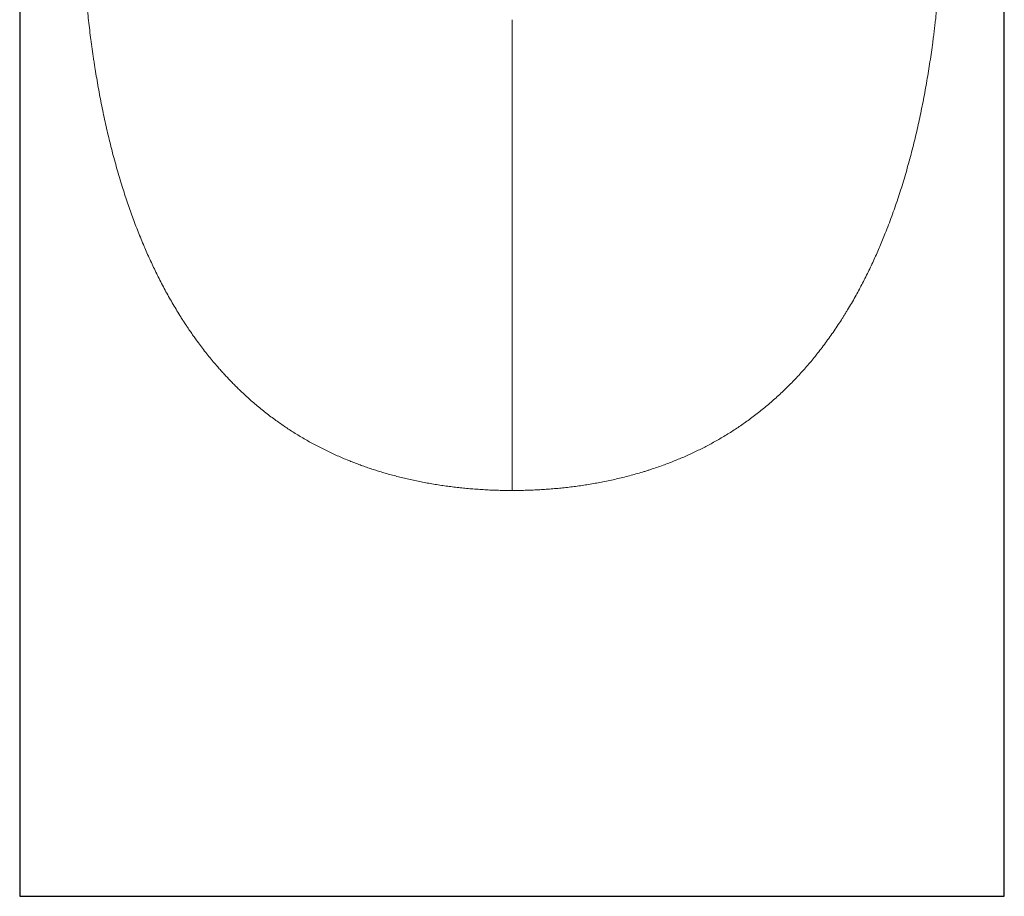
# Model space of a CAD drawing. Header units: millimetres. Extents: x 8 to 575, y 12 to 410.
# Tile 16 of 29: x 276 to 331, y 271 to 320. Entities that reach past the tile are written whole.
import ezdxf

# ---------------------------------------------------------------- set-up
doc = ezdxf.new("R2010")
doc.units = ezdxf.units.MM

msp = doc.modelspace()

# ---------------------------------------------------------------- linework, layer by layer
at = {"color": 7, "linetype": 'Continuous', "lineweight": 30}
for p, q in [((276.5, 362.321), (276.5, 271.109)), ((331.5, 271.109), (331.5, 362.321)), ((276.5, 271.109), (304, 271.109)), ((304, 271.109), (331.5, 271.109))]:
    msp.add_line(p, q, dxfattribs=at)
at = {"color": 252, "linetype": 'Continuous', "lineweight": 0}
for points, knots in [([(290.816, 297.683), (290.721, 297.752), (290.531, 297.891), (290.252, 298.106), (289.977, 298.326), (289.705, 298.551), (289.437, 298.782), (289.172, 299.019), (288.93, 299.243), (288.71, 299.455), (288.51, 299.652), (288.313, 299.853), (288.117, 300.057), (287.926, 300.262), (287.741, 300.467), (287.536, 300.699), (287.312, 300.961), (287.069, 301.257), (286.83, 301.558), (286.595, 301.865), (286.384, 302.15), (286.198, 302.411), (286.033, 302.647), (285.904, 302.837), (285.809, 302.981), (285.746, 303.076), (285.683, 303.172), (285.621, 303.268), (285.559, 303.364), (285.446, 303.543), (285.283, 303.807), (285.075, 304.157), (284.87, 304.512), (284.671, 304.872), (284.476, 305.237), (284.289, 305.599), (284.109, 305.96), (283.937, 306.317), (283.77, 306.678), (283.607, 307.04), (283.444, 307.417), (283.28, 307.808), (283.115, 308.217), (282.955, 308.63), (282.8, 309.046), (282.65, 309.466), (282.503, 309.89), (282.362, 310.317), (282.219, 310.767), (282.074, 311.24), (281.93, 311.735), (281.792, 312.234), (281.659, 312.735), (281.533, 313.235), (281.413, 313.736), (281.299, 314.236), (281.189, 314.74), (281.085, 315.248), (280.985, 315.759), (280.89, 316.271), (280.8, 316.785), (280.729, 317.218), (280.673, 317.571), (280.632, 317.842), (280.592, 318.113), (280.553, 318.385), (280.515, 318.657), (280.467, 319.018), (280.41, 319.467), (280.346, 320.006), (280.288, 320.546), (280.233, 321.087), (280.184, 321.625), (280.139, 322.16), (280.098, 322.693), (280.061, 323.227), (280.03, 323.742), (280.003, 324.239), (279.981, 324.717), (279.962, 325.196), (279.945, 325.675), (279.932, 326.155), (279.922, 326.636), (279.915, 327.117), (279.911, 327.62), (279.91, 328.146), (279.913, 328.694), (279.92, 329.243), (279.931, 329.791), (279.945, 330.337), (279.964, 330.879), (279.986, 331.419), (280.012, 331.957), (280.043, 332.496), (280.077, 333.038), (280.115, 333.582), (280.158, 334.126), (280.205, 334.668), (280.256, 335.211), (280.312, 335.752), (280.371, 336.292), (280.435, 336.829), (280.504, 337.363), (280.577, 337.895), (280.654, 338.424), (280.73, 338.914), (280.804, 339.364), (280.875, 339.775), (280.949, 340.185), (281.026, 340.596), (281.114, 341.04), (281.212, 341.516), (281.322, 342.022), (281.438, 342.523), (281.553, 343), (281.668, 343.452), (281.755, 343.777), (281.814, 343.994), (281.845, 344.105), (281.876, 344.217), (281.908, 344.328), (281.939, 344.439), (282.001, 344.653), (282.096, 344.969), (282.224, 345.384), (282.357, 345.794), (282.494, 346.198), (282.635, 346.597), (282.765, 346.949), (282.881, 347.254), (282.984, 347.514), (283.088, 347.772), (283.194, 348.027), (283.304, 348.284), (283.417, 348.542), (283.551, 348.836), (283.704, 349.162), (283.878, 349.517), (284.056, 349.866), (284.238, 350.208), (284.409, 350.515), (284.566, 350.788), (284.708, 351.028), (284.821, 351.213), (284.903, 351.344), (284.952, 351.422), (285.002, 351.5), (285.052, 351.578), (285.103, 351.656), (285.154, 351.733), (285.256, 351.887), (285.411, 352.115), (285.624, 352.413), (285.841, 352.706), (286.063, 352.993), (286.291, 353.274), (286.506, 353.53), (286.709, 353.761), (286.897, 353.969), (287.089, 354.174), (287.284, 354.374), (287.483, 354.572), (287.691, 354.772), (287.91, 354.975), (288.141, 355.181), (288.376, 355.382), (288.614, 355.578), (288.857, 355.771), (289.105, 355.959), (289.364, 356.148), (289.637, 356.339), (289.924, 356.531), (290.216, 356.718), (290.513, 356.899), (290.715, 357.015), (290.816, 357.074)], [0, 0, 0, 0, 0.005496, 0.011008, 0.016539, 0.022089, 0.027659, 0.033251, 0.038866, 0.043295, 0.047739, 0.052199, 0.056675, 0.061168, 0.065527, 0.069836, 0.075892, 0.081977, 0.08809, 0.094235, 0.10041, 0.10496, 0.109528, 0.114115, 0.115922, 0.117731, 0.119544, 0.12136, 0.123179, 0.125001, 0.131432, 0.137884, 0.144359, 0.150856, 0.157379, 0.163927, 0.170124, 0.176347, 0.182595, 0.188833, 0.194959, 0.201803, 0.208656, 0.215517, 0.222389, 0.229272, 0.236168, 0.243078, 0.250002, 0.257863, 0.265716, 0.273561, 0.2814, 0.289235, 0.296926, 0.304617, 0.312307, 0.320053, 0.327785, 0.335502, 0.343205, 0.350897, 0.354922, 0.358944, 0.362964, 0.366981, 0.370997, 0.375011, 0.382917, 0.390806, 0.39868, 0.40654, 0.414389, 0.422088, 0.429778, 0.437462, 0.445141, 0.451995, 0.458847, 0.4657, 0.472553, 0.479409, 0.486268, 0.493131, 0.500001, 0.507816, 0.515634, 0.523458, 0.531289, 0.539128, 0.546838, 0.554559, 0.562294, 0.569972, 0.577809, 0.58565, 0.593498, 0.601355, 0.609222, 0.6171, 0.624992, 0.632849, 0.640698, 0.648541, 0.65638, 0.664215, 0.670371, 0.676526, 0.682682, 0.688858, 0.695092, 0.702858, 0.710595, 0.718306, 0.725992, 0.732736, 0.739463, 0.741222, 0.74298, 0.744737, 0.746493, 0.748248, 0.750002, 0.756684, 0.763329, 0.769936, 0.776509, 0.783047, 0.789552, 0.793915, 0.798264, 0.802599, 0.806922, 0.811231, 0.815691, 0.8202, 0.826477, 0.832717, 0.838919, 0.845085, 0.851217, 0.855693, 0.860151, 0.864594, 0.866086, 0.867576, 0.869065, 0.870552, 0.872037, 0.873521, 0.875003, 0.880938, 0.886848, 0.892734, 0.898597, 0.904439, 0.910262, 0.914825, 0.919378, 0.923922, 0.928457, 0.932984, 0.937505, 0.942498, 0.947487, 0.952476, 0.957463, 0.962452, 0.967442, 0.972435, 0.977932, 0.983436, 0.988947, 0.994468, 1, 1, 1, 1]), ([(317.184, 357.074), (317.275, 357.021), (317.456, 356.917), (317.723, 356.755), (317.986, 356.589), (318.245, 356.419), (318.499, 356.245), (318.75, 356.066), (318.989, 355.888), (319.218, 355.712), (319.436, 355.537), (319.652, 355.359), (319.863, 355.177), (320.072, 354.991), (320.295, 354.786), (320.531, 354.56), (320.779, 354.311), (321.023, 354.056), (321.262, 353.795), (321.496, 353.528), (321.715, 353.267), (321.922, 353.011), (322.116, 352.762), (322.268, 352.56), (322.379, 352.407), (322.453, 352.306), (322.525, 352.203), (322.597, 352.1), (322.669, 351.996), (322.78, 351.833), (322.929, 351.609), (323.112, 351.321), (323.292, 351.028), (323.468, 350.73), (323.641, 350.427), (323.809, 350.12), (323.97, 349.816), (324.122, 349.517), (324.267, 349.222), (324.409, 348.923), (324.547, 348.622), (324.68, 348.321), (324.817, 348.002), (324.958, 347.661), (325.103, 347.295), (325.244, 346.925), (325.382, 346.55), (325.52, 346.158), (325.658, 345.748), (325.762, 345.425), (325.831, 345.207), (325.866, 345.093), (325.901, 344.979), (325.935, 344.865), (325.97, 344.75), (326.033, 344.537), (326.123, 344.223), (326.237, 343.808), (326.348, 343.389), (326.455, 342.966), (326.558, 342.54), (326.655, 342.119), (326.747, 341.703), (326.835, 341.292), (326.919, 340.878), (326.999, 340.464), (327.083, 340.011), (327.17, 339.521), (327.258, 338.989), (327.341, 338.455), (327.42, 337.919), (327.494, 337.38), (327.563, 336.839), (327.628, 336.295), (327.688, 335.75), (327.744, 335.205), (327.796, 334.658), (327.843, 334.111), (327.886, 333.566), (327.924, 333.024), (327.958, 332.484), (327.988, 331.943), (328.014, 331.42), (328.035, 330.914), (328.052, 330.429), (328.065, 329.943), (328.076, 329.458), (328.084, 328.973), (328.089, 328.488), (328.09, 328.003), (328.089, 327.495), (328.083, 326.965), (328.074, 326.412), (328.06, 325.859), (328.043, 325.308), (328.021, 324.761), (327.996, 324.217), (327.966, 323.678), (327.933, 323.139), (327.895, 322.601), (327.854, 322.064), (327.808, 321.528), (327.758, 320.992), (327.71, 320.523), (327.666, 320.121), (327.628, 319.786), (327.588, 319.451), (327.546, 319.115), (327.493, 318.714), (327.428, 318.246), (327.35, 317.714), (327.266, 317.183), (327.177, 316.653), (327.084, 316.128), (326.986, 315.608), (326.884, 315.093), (326.777, 314.581), (326.664, 314.07), (326.545, 313.559), (326.421, 313.049), (326.29, 312.541), (326.154, 312.036), (326.012, 311.534), (325.864, 311.035), (325.71, 310.539), (325.55, 310.048), (325.384, 309.562), (325.213, 309.081), (325.035, 308.605), (324.865, 308.167), (324.703, 307.766), (324.55, 307.402), (324.393, 307.041), (324.231, 306.68), (324.065, 306.322), (323.894, 305.966), (323.719, 305.615), (323.541, 305.268), (323.358, 304.925), (323.166, 304.576), (322.962, 304.22), (322.803, 303.951), (322.698, 303.778), (322.649, 303.698), (322.6, 303.618), (322.55, 303.538), (322.5, 303.459), (322.45, 303.38), (322.341, 303.208), (322.17, 302.947), (321.935, 302.6), (321.695, 302.259), (321.45, 301.925), (321.201, 301.597), (320.953, 301.283), (320.704, 300.98), (320.457, 300.69), (320.206, 300.405), (319.95, 300.127), (319.69, 299.854), (319.426, 299.587), (319.158, 299.326), (318.886, 299.072), (318.609, 298.823), (318.33, 298.581), (318.049, 298.347), (317.765, 298.119), (317.477, 297.898), (317.282, 297.754), (317.184, 297.683)], [0, 0, 0, 0, 0.004962, 0.009914, 0.014858, 0.019795, 0.024726, 0.029652, 0.034574, 0.039083, 0.043591, 0.048098, 0.052605, 0.057113, 0.061623, 0.067307, 0.073004, 0.078715, 0.084441, 0.090183, 0.095944, 0.101031, 0.106134, 0.111254, 0.113271, 0.115291, 0.117314, 0.11934, 0.121369, 0.123401, 0.128861, 0.134343, 0.139849, 0.145379, 0.150934, 0.156516, 0.162125, 0.167293, 0.172485, 0.177703, 0.182948, 0.188114, 0.193175, 0.199272, 0.205396, 0.211547, 0.217727, 0.223937, 0.230804, 0.23771, 0.239525, 0.241343, 0.243164, 0.244988, 0.246814, 0.248643, 0.255168, 0.261707, 0.268263, 0.274836, 0.281427, 0.288037, 0.294288, 0.300558, 0.306848, 0.313137, 0.319357, 0.32729, 0.335224, 0.343161, 0.351102, 0.359048, 0.367002, 0.374964, 0.382921, 0.390864, 0.398795, 0.406715, 0.414627, 0.42239, 0.430148, 0.437903, 0.445702, 0.452656, 0.459601, 0.466537, 0.473467, 0.480391, 0.48731, 0.494226, 0.501139, 0.509038, 0.516929, 0.524814, 0.532696, 0.540575, 0.548314, 0.556054, 0.563797, 0.571545, 0.579299, 0.587062, 0.594834, 0.602618, 0.607518, 0.612423, 0.617334, 0.622252, 0.627176, 0.635059, 0.64295, 0.650851, 0.658762, 0.666687, 0.674485, 0.682298, 0.690128, 0.697885, 0.705797, 0.71371, 0.721626, 0.729547, 0.737473, 0.745406, 0.753348, 0.761263, 0.769159, 0.777037, 0.784899, 0.792745, 0.798901, 0.805049, 0.81119, 0.817348, 0.823567, 0.829759, 0.835925, 0.842067, 0.848184, 0.854279, 0.860958, 0.867611, 0.869101, 0.87059, 0.872077, 0.873564, 0.875049, 0.876533, 0.878016, 0.884723, 0.891385, 0.898003, 0.90458, 0.911116, 0.917613, 0.923705, 0.929764, 0.935791, 0.941789, 0.947759, 0.953701, 0.959617, 0.965508, 0.971376, 0.977222, 0.982943, 0.988646, 0.994331, 1, 1, 1, 1]), ([(304, 320.059), (304, 320.032), (304, 319.979), (304, 319.898), (304, 319.813), (304, 319.723), (304, 319.628), (304, 319.53), (304, 319.429), (304, 319.326), (304, 319.24), (304, 319.175), (304, 319.135), (304, 319.094), (304, 319.05), (304, 319.004), (304, 318.958), (304, 318.891), (304, 318.802), (304, 318.688), (304, 318.571), (304, 318.451), (304, 318.327), (304, 318.201), (304, 318.071), (304, 317.937), (304, 317.799), (304, 317.674), (304, 317.564), (304, 317.473), (304, 317.41), (304, 317.375), (304, 317.366), (304, 317.356), (304, 317.347), (304, 317.337), (304, 317.327), (304, 317.267), (304, 317.154), (304, 316.985), (304, 316.815), (304, 316.641), (304, 316.467), (304, 316.291), (304, 316.115), (304, 315.936), (304, 315.745), (304, 315.54), (304, 315.321), (304, 315.1), (304, 314.877), (304, 314.652), (304, 314.405), (304, 314.135), (304, 313.841), (304, 313.545), (304, 313.247), (304, 312.947), (304, 312.656), (304, 312.377), (304, 312.109), (304, 311.87), (304, 311.661), (304, 311.526), (304, 311.435), (304, 311.389), (304, 311.342), (304, 311.295), (304, 311.248), (304, 311.108), (304, 310.872), (304, 310.537), (304, 310.196), (304, 309.848), (304, 309.494), (304, 309.134), (304, 308.765), (304, 308.385), (304, 307.996), (304, 307.704), (304, 307.512), (304, 307.424), (304, 307.335), (304, 307.247), (304, 307.163), (304, 307.049), (304, 306.902), (304, 306.689), (304, 306.442), (304, 306.159), (304, 305.87), (304, 305.575), (304, 305.273), (304, 304.964), (304, 304.645), (304, 304.316), (304, 303.976), (304, 303.67), (304, 303.397), (304, 303.17), (304, 302.989), (304, 302.883), (304, 302.844), (304, 302.832), (304, 302.819), (304, 302.807), (304, 302.795), (304, 302.718), (304, 302.575), (304, 302.363), (304, 302.144), (304, 301.917), (304, 301.684), (304, 301.448), (304, 301.209), (304, 300.969), (304, 300.721), (304, 300.467), (304, 300.206), (304, 299.937), (304, 299.662), (304, 299.379), (304, 299.09), (304, 298.832), (304, 298.607), (304, 298.45), (304, 298.351), (304, 298.311), (304, 298.299), (304, 298.287), (304, 298.274), (304, 298.263), (304, 298.238), (304, 298.197), (304, 298.138), (304, 298.073), (304, 298.003), (304, 297.926), (304, 297.84), (304, 297.747), (304, 297.648), (304, 297.542), (304, 297.43), (304, 297.304), (304, 297.163), (304, 297.007), (304, 296.842), (304, 296.684), (304, 296.533), (304, 296.393), (304, 296.23), (304, 296.101), (304, 296.011), (304, 295.978), (304, 295.948), (304, 295.851), (304, 295.687), (304, 295.432), (304, 295.157), (304, 294.863), (304, 294.577), (304, 294.3), (304, 294.032), (304, 293.856), (304, 293.769)], [0, 0, 0, 0, 0.012711, 0.025475, 0.038286, 0.051139, 0.064026, 0.076944, 0.088332, 0.099737, 0.111157, 0.115006, 0.118856, 0.122708, 0.126843, 0.130992, 0.13511, 0.139198, 0.148382, 0.157418, 0.166312, 0.175068, 0.183689, 0.19218, 0.200545, 0.209007, 0.217345, 0.225563, 0.230923, 0.236234, 0.240869, 0.241386, 0.241904, 0.242421, 0.242937, 0.243454, 0.243969, 0.244484, 0.253296, 0.262001, 0.270605, 0.279114, 0.287531, 0.295715, 0.30382, 0.31185, 0.319809, 0.329197, 0.338495, 0.347709, 0.356841, 0.365898, 0.374882, 0.386216, 0.397443, 0.408569, 0.419597, 0.430531, 0.441374, 0.450841, 0.460239, 0.469569, 0.47569, 0.481782, 0.483372, 0.48496, 0.486547, 0.488131, 0.489714, 0.491294, 0.502318, 0.513428, 0.524625, 0.535912, 0.547292, 0.558766, 0.570337, 0.582321, 0.594412, 0.606614, 0.609313, 0.612018, 0.614728, 0.617444, 0.620074, 0.622377, 0.627854, 0.633398, 0.641704, 0.650161, 0.65877, 0.667534, 0.676456, 0.685538, 0.694784, 0.70445, 0.714293, 0.724318, 0.731035, 0.737834, 0.743885, 0.746568, 0.74692, 0.747273, 0.747626, 0.747978, 0.748332, 0.748685, 0.754541, 0.760582, 0.766811, 0.77323, 0.77984, 0.786645, 0.793242, 0.800015, 0.806967, 0.8141, 0.821417, 0.82892, 0.836611, 0.844492, 0.852566, 0.860835, 0.866027, 0.871294, 0.873918, 0.874263, 0.874608, 0.874954, 0.8753, 0.875646, 0.875886, 0.877378, 0.879033, 0.880832, 0.882775, 0.884863, 0.88728, 0.889868, 0.892626, 0.895555, 0.898657, 0.901932, 0.906015, 0.910342, 0.914914, 0.919733, 0.923493, 0.927393, 0.931433, 0.936982, 0.938102, 0.938922, 0.939728, 0.940532, 0.946989, 0.953323, 0.961693, 0.969832, 0.977735, 0.985399, 0.992822, 1, 1, 1, 1]), ([(304, 293.769), (304, 293.769), (303.873, 293.769), (303.619, 293.771), (303.238, 293.779), (302.859, 293.792), (302.48, 293.81), (302.103, 293.834), (301.734, 293.862), (301.374, 293.895), (301.022, 293.931), (300.67, 293.972), (300.319, 294.018), (299.967, 294.07), (299.616, 294.126), (299.268, 294.186), (298.921, 294.252), (298.578, 294.322), (298.238, 294.396), (297.904, 294.475), (297.574, 294.557), (297.246, 294.645), (296.928, 294.734), (296.619, 294.826), (296.32, 294.92), (296.023, 295.018), (295.729, 295.12), (295.437, 295.226), (295.148, 295.335), (294.852, 295.453), (294.55, 295.578), (294.241, 295.712), (293.936, 295.852), (293.634, 295.995), (293.335, 296.144), (293.039, 296.297), (292.747, 296.455), (292.458, 296.618), (292.173, 296.786), (291.892, 296.957), (291.617, 297.133), (291.346, 297.311), (291.079, 297.494), (290.904, 297.62), (290.816, 297.683)], [0, 0, 0, 0, 0.000001, 0.026323, 0.05259, 0.078805, 0.104975, 0.131103, 0.157196, 0.181769, 0.206319, 0.23085, 0.255454, 0.280329, 0.305137, 0.329885, 0.354576, 0.379215, 0.403807, 0.427919, 0.451994, 0.476038, 0.500054, 0.522521, 0.544954, 0.567359, 0.589739, 0.612097, 0.634439, 0.656767, 0.681317, 0.705861, 0.730403, 0.75495, 0.779506, 0.804077, 0.828667, 0.853282, 0.877927, 0.902607, 0.926885, 0.951207, 0.975577, 1, 1, 1, 1]), ([(317.184, 297.683), (317.092, 297.617), (316.909, 297.485), (316.628, 297.294), (316.344, 297.107), (316.057, 296.926), (315.766, 296.749), (315.477, 296.581), (315.19, 296.421), (314.906, 296.269), (314.619, 296.121), (314.329, 295.977), (314.036, 295.838), (313.739, 295.704), (313.44, 295.574), (313.137, 295.448), (312.832, 295.327), (312.513, 295.207), (312.18, 295.087), (311.919, 294.999), (311.742, 294.941), (311.651, 294.911), (311.559, 294.882), (311.467, 294.853), (311.375, 294.825), (311.194, 294.77), (310.924, 294.691), (310.562, 294.592), (310.197, 294.499), (309.828, 294.411), (309.457, 294.329), (309.09, 294.253), (308.727, 294.185), (308.368, 294.123), (308.008, 294.065), (307.646, 294.013), (307.284, 293.967), (306.921, 293.925), (306.557, 293.888), (306.191, 293.856), (305.824, 293.829), (305.459, 293.807), (305.094, 293.79), (304.73, 293.778), (304.365, 293.771), (304.122, 293.77), (304, 293.769)], [0, 0, 0, 0, 0.025583, 0.051107, 0.076578, 0.102002, 0.127384, 0.152729, 0.176597, 0.200443, 0.224271, 0.248086, 0.271892, 0.295694, 0.319496, 0.343305, 0.367124, 0.390958, 0.417198, 0.443468, 0.450354, 0.457243, 0.464135, 0.471029, 0.477926, 0.484826, 0.511444, 0.538095, 0.564786, 0.591524, 0.618314, 0.645163, 0.670538, 0.695975, 0.72148, 0.746995, 0.772327, 0.797681, 0.82306, 0.84847, 0.873915, 0.899401, 0.924475, 0.949596, 0.97477, 1, 1, 1, 1])]:
    msp.add_open_spline(points, degree=3, knots=knots, dxfattribs=at)

doc.saveas('drawing.dxf')
